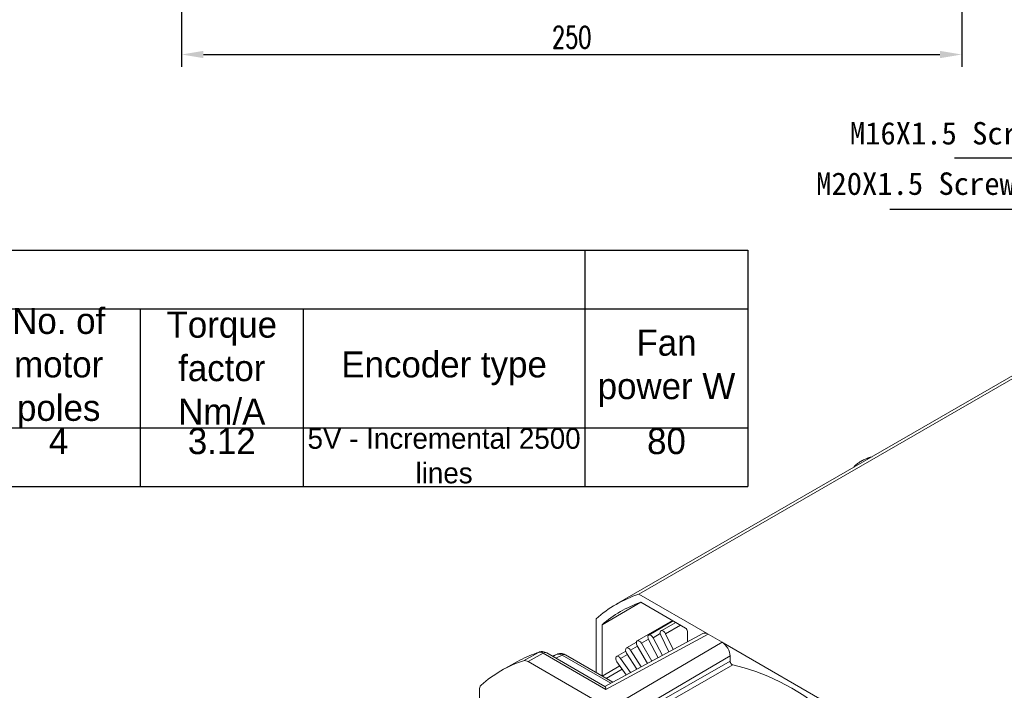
# Model space of a CAD drawing. Header units: inches. Extents: x -1054 to 8431, y -6070 to -4411.
# Tile 9 of 15: x 1291 to 1607, y -5701 to -5486. Entities that reach past the tile are written whole.
import ezdxf

# ---------------------------------------------------------------- set-up
doc = ezdxf.new("R2010")
doc.units = ezdxf.units.IN
doc.header["$MEASUREMENT"] = 0
doc.layers.add('尺寸线', color=7, linetype='Continuous')
doc.styles.add('wldj', font='txt.shx', dxfattribs={"width": 0.7, "bigfont": 'INTECAD.SHX'})
doc.dimstyles.new('半径标注', dxfattribs={"dimscale": 2, "dimtxt": 3.5, "dimasz": 3.5, "dimexe": 2, "dimexo": 0, "dimgap": 1, "dimtad": 1, "dimdec": 3, "dimdsep": 46, "dimtxsty": 'wldj', "dimcen": 0.09, "dimclrd": 1, "dimclre": 1, "dimclrt": 3, "dimazin": 2, "dimtfac": 0.7, "dimtdec": 3, "dimtmove": 0, "dimatfit": 3, "dimfxl": 1, "dimtzin": 0, "dimarcsym": 0})

# ---------------------------------------------------------------- blocks, each defined once
blk = doc.blocks.new('*T62')
at = {"color": 0, "lineweight": -2}
for p, q in [((0, 0), (52.25, 0)), ((0, 0), (0, -18.81)), ((52.25, 0), (114.95, 0)), ((114.95, 0), (167.2, 0)), ((167.2, 0), (240.35, 0)), ((240.35, 0), (292.6, 0)), ((292.6, 0), (344.85, 0)), ((344.85, 0), (397.1, 0)), ((397.1, 0), (459.8, 0)), ((459.8, 0), (512.05, 0)), ((512.05, 0), (574.75, 0)), ((574.75, 0), (627, 0)), ((627, 0), (679.25, 0)), ((679.25, 0), (731.5, 0)), ((731.5, 0), (821.75, 0)), ((821.75, 0), (874, 0)), ((821.75, 0), (821.75, -18.81)), ((874, 0), (874, -18.81)), ((0, -18.81), (52.25, -18.81)), ((0, -18.81), (0, -35.73)), ((52.25, -18.81), (114.95, -18.81)), ((114.95, -18.81), (167.2, -18.81)), ((114.95, -18.81), (114.95, -35.73)), ((167.2, -18.81), (240.35, -18.81)), ((240.35, -18.81), (292.6, -18.81)), ((240.35, -18.81), (240.35, -35.73)), ((292.6, -18.81), (344.85, -18.81)), ((292.6, -18.81), (292.6, -35.73)), ((344.85, -18.81), (397.1, -18.81)), ((344.85, -18.81), (344.85, -35.73)), ((397.1, -18.81), (459.8, -18.81)), ((459.8, -18.81), (512.05, -18.81)), ((459.8, -18.81), (459.8, -35.73)), ((512.05, -18.81), (574.75, -18.81)), ((574.75, -18.81), (627, -18.81)), ((574.75, -18.81), (574.75, -35.73)), ((627, -18.81), (679.25, -18.81)), ((627, -18.81), (627, -35.73)), ((679.25, -18.81), (731.5, -18.81)), ((679.25, -18.81), (679.25, -35.73)), ((731.5, -18.81), (821.75, -18.81)), ((731.5, -18.81), (731.5, -35.73)), ((821.75, -18.81), (874, -18.81)), ((821.75, -18.81), (821.75, -35.73)), ((874, -18.81), (874, -35.73)), ((0, -35.73), (52.25, -35.73)), ((0, -35.73), (0, -56.98)), ((52.25, -35.73), (114.95, -35.73)), ((52.25, -35.73), (52.25, -56.98)), ((114.95, -35.73), (167.2, -35.73)), ((114.95, -35.73), (114.95, -56.98)), ((167.2, -35.73), (240.35, -35.73)), ((167.2, -35.73), (167.2, -56.98)), ((240.35, -35.73), (240.35, -56.98)), ((292.6, -35.73), (292.6, -56.98)), ((344.85, -35.73), (397.1, -35.73)), ((344.85, -35.73), (344.85, -56.98)), ((397.1, -35.73), (459.8, -35.73)), ((397.1, -35.73), (397.1, -56.98)), ((459.8, -35.73), (512.05, -35.73)), ((459.8, -35.73), (459.8, -56.98)), ((512.05, -35.73), (574.75, -35.73)), ((512.05, -35.73), (512.05, -56.98)), ((574.75, -35.73), (574.75, -56.98)), ((627, -35.73), (627, -56.98)), ((679.25, -35.73), (679.25, -56.98)), ((731.5, -35.73), (731.5, -56.98)), ((821.75, -35.73), (821.75, -56.98)), ((874, -35.73), (874, -56.98)), ((0, -56.98), (52.25, -56.98)), ((0, -56.98), (0, -75.79)), ((52.25, -56.98), (114.95, -56.98)), ((52.25, -56.98), (52.25, -75.79)), ((114.95, -56.98), (167.2, -56.98)), ((114.95, -56.98), (114.95, -75.79)), ((167.2, -56.98), (240.35, -56.98)), ((167.2, -56.98), (167.2, -75.79)), ((240.35, -56.98), (292.6, -56.98)), ((240.35, -56.98), (240.35, -75.79)), ((292.6, -56.98), (344.85, -56.98)), ((292.6, -56.98), (292.6, -75.79)), ((344.85, -56.98), (397.1, -56.98)), ((344.85, -56.98), (344.85, -75.79)), ((397.1, -56.98), (459.8, -56.98)), ((397.1, -56.98), (397.1, -75.79)), ((459.8, -56.98), (512.05, -56.98)), ((459.8, -56.98), (459.8, -75.79)), ((512.05, -56.98), (574.75, -56.98)), ((512.05, -56.98), (512.05, -75.79)), ((574.75, -56.98), (627, -56.98)), ((574.75, -56.98), (574.75, -75.79)), ((627, -56.98), (679.25, -56.98)), ((627, -56.98), (627, -75.79)), ((679.25, -56.98), (731.5, -56.98)), ((679.25, -56.98), (679.25, -75.79)), ((731.5, -56.98), (821.75, -56.98)), ((731.5, -56.98), (731.5, -75.79)), ((821.75, -56.98), (874, -56.98)), ((821.75, -56.98), (821.75, -75.79)), ((874, -56.98), (874, -75.79)), ((0, -75.79), (52.25, -75.79)), ((52.25, -75.79), (114.95, -75.79)), ((114.95, -75.79), (167.2, -75.79)), ((167.2, -75.79), (240.35, -75.79)), ((240.35, -75.79), (292.6, -75.79)), ((292.6, -75.79), (344.85, -75.79)), ((344.85, -75.79), (397.1, -75.79)), ((397.1, -75.79), (459.8, -75.79)), ((459.8, -75.79), (512.05, -75.79)), ((512.05, -75.79), (574.75, -75.79)), ((574.75, -75.79), (627, -75.79)), ((627, -75.79), (679.25, -75.79)), ((679.25, -75.79), (731.5, -75.79)), ((731.5, -75.79), (821.75, -75.79)), ((821.75, -75.79), (874, -75.79))]:
    blk.add_line(p, q, dxfattribs=at)
at = {"color": 0, "char_height": 8.36}
for s, insert, width, attachment_point in [('Motor specifications', (410.88, -9.4), 821.63, 5), ('No. of motor poles', (653.12, -37.89), 52.13, 5), ('Torque factor Nm/A', (705.38, -37.89), 52.13, 5), ('Power KW', (57.48, -27.27), 114.83, 5), ('Speed rpm', (177.65, -27.27), 125.28, 5), ('Current A', (402.32, -27.27), 114.83, 5), ('Torque N.m', (517.27, -27.27), 114.83, 5), ('Inertia Kg.m²', (600.88, -37.89), 52.13, 5), ('{\\H0.9091x;Frequency} Hz', (266.48, -37.89), 52.13, 5), ('Fan power W', (847.88, -37.89), 52.13, 5), ('Voltage V', (318.73, -37.89), 52.13, 5), ('Encoder type', (776.62, -37.89), 90.13, 5), ('{\\H0.7955x;Operational rating}', (26.12, -35.79), 52.13, 2), ('{\\H0.7955x;30 minutes overload}', (83.6, -35.79), 62.58, 2), ('{\\H0.7177x;Operational rating}', (141.07, -35.79), 52.13, 2), ('{\\H0.7955x;Max mechanical speed}', (203.78, -35.79), 73.03, 2), ('{\\H0.7955x;Operational rating}', (370.98, -35.79), 52.13, 2), ('{\\H0.7955x;30 minutes overload}', (428.45, -35.79), 62.58, 2), ('{\\H0.7955x;Operational rating}', (485.93, -35.79), 52.13, 2), ('{\\H0.7955x;30 minutes overload}', (543.4, -35.79), 62.58, 2), ('{\\H0.7955x;5V - Incremental 2500 lines}', (776.62, -57.04), 90.13, 2), ('7.5', (26.12, -57.04), 52.13, 2), ('11', (83.6, -57.04), 62.58, 2), ('1500', (141.07, -57.04), 52.13, 2), ('6000', (203.78, -57.04), 73.03, 2), ('100', (266.48, -57.04), 52.13, 2), ('380', (318.73, -57.04), 52.13, 2), ('15.4', (370.98, -57.04), 52.13, 2), ('22.7', (428.45, -57.04), 62.58, 2), ('48', (485.93, -57.04), 52.13, 2), ('70', (543.4, -57.04), 62.58, 2), ('0.0236', (600.88, -57.04), 52.13, 2), ('4', (653.12, -57.04), 52.13, 2), ('3.12', (705.38, -57.04), 52.13, 2), ('80', (847.88, -57.04), 52.13, 2)]:
    blk.add_mtext(s, dxfattribs=dict(at, insert=insert, width=width, attachment_point=attachment_point))
blk = doc.blocks.new('*D84')
at = {"color": 1, "lineweight": -2}
for p, q in [((1343.17, -5445.23), (1343.17, -5500.93)), ((1593.17, -5445.23), (1593.17, -5500.93)), ((1350.17, -5496.93), (1586.17, -5496.93))]:
    blk.add_line(p, q, dxfattribs=at)
at = {"color": 1}
for points in [[(1350.17, -5495.77), (1350.17, -5498.1), (1343.17, -5496.93)], [(1586.17, -5498.1), (1586.17, -5495.77), (1593.17, -5496.93)]]:
    blk.add_solid(points, dxfattribs=at)
at = {"layer": 'Defpoints', "color": 0}
for p in [(1343.17, -5445.23), (1593.17, -5445.23), (1593.17, -5496.93)]:
    blk.add_point(p, dxfattribs=at)
at = {"color": 3, "insert": (1468.17, -5491.43), "char_height": 7, "attachment_point": 5, "style": 'wldj'}
blk.add_mtext('250', dxfattribs=at)

msp = doc.modelspace()

# ---------------------------------------------------------------- linework, layer by layer
at = {"color": 7, "linetype": 'Continuous', "lineweight": 15}
for p, q in [((1489.6862, -5669.9631), (1639.2393, -5583.6492)), ((1631.9809, -5586.8746), (1482.4279, -5673.1885)), ((1490.3547, -5672.5538), (1477.8871, -5679.7495)), ((1489.6862, -5669.9631), (1511.5724, -5682.5946)), ((1504.6157, -5680.7845), (1490.3481, -5672.55)), ((1475.9779, -5677.8832), (1475.9779, -5695.0418)), ((1500.4447, -5678.3772), (1489.163, -5684.8884)), ((1500.7051, -5678.5275), (1492.87, -5683.0495)), ((1501.4887, -5678.9798), (1496.8193, -5681.6747)), ((1477.8871, -5679.7495), (1477.8871, -5696.1437)), ((1505.2521, -5685.2329), (1505.2521, -5681.8867)), ((1510.168, -5682.5801), (1478.7776, -5699.5196)), ((1511.9376, -5682.775), (1479.1463, -5700.4705)), ((1484.9398, -5703.8143), (1516.3856, -5685.3421)), ((1488.8939, -5685.3487), (1485.7183, -5687.1815)), ((1495.8443, -5690.3097), (1492.8222, -5684.522)), ((1494.2675, -5683.9154), (1497.219, -5689.5679)), ((1499.2631, -5688.4648), (1496.7278, -5683.059)), ((1498.2605, -5682.6289), (1500.6472, -5687.7179)), ((1511.9376, -5682.775), (1516.3856, -5685.3421)), ((1457.5214, -5688.6011), (1452.6929, -5691.2929)), ((1457.7825, -5688.4867), (1457.03, -5688.7522)), ((1485.4981, -5688.2175), (1482.5543, -5689.9165)), ((1487.0169, -5687.8761), (1490.422, -5693.2358)), ((1492.4501, -5692.1413), (1489.1629, -5686.4476)), ((1490.5129, -5685.6676), (1493.8228, -5691.4006)), ((1516.7508, -5685.5833), (1560.5749, -5710.8762)), ((1450.8386, -5691.5205), (1446.0052, -5694.2145)), ((1459.0552, -5688.8751), (1454.2628, -5691.5734)), ((1454.2628, -5691.5734), (1549.241, -5746.3896)), ((1479.1463, -5700.4705), (1459.0552, -5688.8751)), ((1478.8389, -5699.555), (1460.1604, -5688.7749)), ((1481.3402, -5698.1367), (1466.1383, -5689.363)), ((1485.5884, -5695.8442), (1482.66, -5691.6423)), ((1483.7983, -5690.5291), (1486.9794, -5695.0936)), ((1489.0439, -5693.9795), (1485.7694, -5688.8253)), ((1518.9311, -5689.7506), (1518.9311, -5691.441)), ((1438.5896, -5810.3196), (1438.5896, -5700.6287))]:
    msp.add_line(p, q, dxfattribs=at)
at = {"color": 8, "linetype": 'Continuous', "lineweight": 15}
for p, q in [((1498.2605, -5682.6289), (1503.036, -5679.8728)), ((1490.5129, -5685.6676), (1492.7521, -5684.3753)), ((1494.2675, -5683.9154), (1496.57, -5682.5866)), ((1457.5214, -5688.6011), (1456.7917, -5688.8482)), ((1457.7816, -5688.487), (1457.5214, -5688.6011)), ((1487.0169, -5687.8761), (1489.2452, -5686.5901)), ((1463.5536, -5689.1841), (1462.1438, -5689.9196)), ((1465.0691, -5689.4433), (1463.126, -5690.4864)), ((1480.7157, -5698.4737), (1465.0691, -5689.4433)), ((1483.7983, -5690.5291), (1486.0326, -5689.2396)), ((1518.9311, -5689.7506), (1490.6431, -5706.3678)), ((1518.9311, -5691.441), (1491.7434, -5707.0028)), ((1477.9594, -5696.1855), (1483.5697, -5692.9475)), ((1484.3001, -5693.9955), (1479.2325, -5696.9202)), ((1519.7643, -5692.6206), (1493.1794, -5707.8316))]:
    msp.add_line(p, q, dxfattribs=at)
at = {"color": 7, "linetype": 'Continuous', "lineweight": 15, "flags": 128}
for points in [[(1496.7278, -5683.059), (1496.5683, -5682.5782), (1496.5498, -5682.1379), (1496.675, -5681.805), (1496.925, -5681.6304), (1497.2616, -5681.6405), (1497.6336, -5681.8338), (1497.9844, -5682.1809), (1498.2605, -5682.6289)], [(1489.1629, -5686.4476), (1488.9559, -5685.9705), (1488.8833, -5685.5067), (1488.9559, -5685.1267), (1489.1629, -5684.8885), (1489.4726, -5684.8282), (1489.8379, -5684.9551), (1490.2032, -5685.2499), (1490.5129, -5685.6676)], [(1492.8222, -5684.522), (1492.6385, -5684.0418), (1492.5928, -5683.5885), (1492.692, -5683.2312), (1492.9211, -5683.0242), (1493.2451, -5682.999), (1493.6148, -5683.1596), (1493.9738, -5683.4814), (1494.2675, -5683.9154)], [(1485.7694, -5688.8253), (1485.5403, -5688.3539), (1485.4411, -5687.882), (1485.4868, -5687.4815), (1485.6705, -5687.2133), (1485.9642, -5687.1182), (1486.3232, -5687.2109), (1486.6929, -5687.477), (1487.0169, -5687.8761)], [(1461.9283, -5689.7952), (1461.9358, -5689.7922), (1463.5536, -5689.1841)], [(1482.66, -5691.6423), (1482.41, -5691.1791), (1482.2848, -5690.7017), (1482.3033, -5690.2828), (1482.4628, -5689.9861), (1482.7389, -5689.8568), (1483.0897, -5689.9146), (1483.4617, -5690.1507), (1483.7983, -5690.5291)], [(1519.7643, -5692.6206), (1523.4535, -5693.5106), (1527.2029, -5694.7055), (1530.9976, -5696.2008), (1534.8226, -5697.9903), (1538.6629, -5700.0672), (1542.5031, -5702.4231), (1546.3281, -5705.0487), (1550.1229, -5707.9337), (1553.8723, -5711.0666), (1555.7243, -5712.7213)]]:
    msp.add_lwpolyline(points, dxfattribs=at)
at = {"color": 7, "linetype": 'Continuous', "lineweight": 15}
for centre, radius, start, end in [((1501.3423, -5705.9612), 37.8382, 107.941873, 132.093358), ((1502.217, -5707.4765), 36.8881, 108.768981, 131.266277), ((1503.8705, -5681.9496), 1.383, 2.602929, 57.397073), ((1457.9781, -5690.4744), 1.9282, 56.042855, 103.702569), ((1464.4279, -5727.2582), 37.8314, 108.070898, 131.964333), ((1469.294, -5724.6663), 37.9373, 109.241599, 119.108783), ((1453.1604, -5693.2103), 1.9736, 56.042713, 103.702682), ((1464.0257, -5690.984), 1.8607, 55.891249, 104.697503), ((1440.5601, -5700.4921), 1.9752, 136.331225, 183.96438)]:
    msp.add_arc(centre, radius, start, end, dxfattribs=at)
at = {"color": 8, "linetype": 'Continuous', "lineweight": 15}
for centre, radius, start, end in [((1459.6956, -5689.793), 1.1193, 65.459448, 124.901533), ((1465.6754, -5690.3572), 1.0967, 65.034962, 123.561675)]:
    msp.add_arc(centre, radius, start, end, dxfattribs=at)
at = {"color": 7, "linetype": 'Continuous', "lineweight": 15}
for centre, major_axis, ratio, start_param, end_param in [((1511.9383, -5685.7155), (-1.8004, 3.1186), 0.57730509, 5.49803667, 6.26660504), ((1516.385, -5688.2819), (-1.7999, 3.1178), 0.57760058, 3.92724047, 5.49778094)]:
    msp.add_ellipse(centre, major_axis=major_axis, ratio=ratio, start_param=start_param, end_param=end_param, dxfattribs=at)
for points, knots in [([(1564.4034, -5625.8767), (1564.4009, -5625.8773), (1563.962, -5625.9812), (1563.1247, -5626.273), (1561.9101, -5626.7665), (1560.7689, -5627.3752), (1559.734, -5628.0911), (1558.9849, -5628.7194), (1558.6455, -5629.1391), (1558.5533, -5629.2531)], [0, 0, 0, 0, 0.00098453, 0.17685215, 0.358843, 0.54542657, 0.7355023, 0.92814916, 1, 1, 1, 1]), ([(1460.1603, -5688.7754), (1460.1588, -5688.7743), (1459.9646, -5688.6366), (1459.4984, -5688.4623), (1458.767, -5688.3268), (1458.1587, -5688.3442), (1457.8526, -5688.4816), (1457.7883, -5688.5105)], [0, 0, 0, 0, 0.002360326, 0.288408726, 0.594591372, 0.914731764, 1, 1, 1, 1]), ([(1466.1365, -5689.3672), (1466.1227, -5689.3575), (1465.917, -5689.213), (1465.437, -5689.0402), (1464.7033, -5688.9181), (1464.0467, -5688.966), (1463.7003, -5689.1404), (1463.5905, -5689.1957)], [0, 0, 0, 0, 0.01892066, 0.28289036, 0.56584147, 0.86238349, 1, 1, 1, 1]), ([(1518.9311, -5691.441), (1518.9382, -5691.5277), (1518.9522, -5691.7011), (1519.0619, -5691.9843), (1519.2235, -5692.245), (1519.4248, -5692.4559), (1519.6135, -5692.579), (1519.7234, -5692.6093), (1519.7643, -5692.6206)], [0, 0, 0, 0, 0.178916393, 0.357834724, 0.536693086, 0.715517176, 0.894358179, 1, 1, 1, 1]), ([(1478.8238, -5699.5867), (1478.8782, -5699.6365), (1479.0002, -5699.7481), (1479.0929, -5700.1911), (1479.1458, -5700.4684), (1479.1463, -5700.4705)], [0, 0, 0, 0, 0.44449875, 0.99568961, 1, 1, 1, 1])]:
    msp.add_open_spline(points, degree=3, knots=knots, dxfattribs=at)
at = {"layer": '尺寸线', "color": 3}
for p, q in [((1646.7323, -5530.1383), (1590.8855, -5530.1383)), ((1570.1015, -5546.5457), (1627.6229, -5546.5457))]:
    msp.add_line(p, q, dxfattribs=at)

# ---------------------------------------------------------------- block references
msp.add_blockref('*T62', (650.6624, -5559.6347))

# ---------------------------------------------------------------- texts
at = {"char_height": 7.2, "width": 943.29946, "attachment_point": 1}
for s, insert in [('{\\fKaiTi_GB2312|b0|i0|c134|p49;M16X1.5 Screw sleeve}', (1557.3093, -5518.578)), ('{\\fKaiTi_GB2312|b0|i0|c134|p49;M20X1.5 Screw sleeve}', (1546.5176, -5534.7338))]:
    msp.add_mtext(s, dxfattribs=dict(at, insert=insert))

# ---------------------------------------------------------------- dimensions: what is measured, and where the dimension line sits
dim = msp.add_linear_dim(base=(1593.1659, -5496.9345), p1=(1343.1659, -5445.2262), p2=(1593.1659, -5445.2262), dimstyle='半径标注')
dim.commit()
dim.dimension.update_dxf_attribs({"geometry": '*D84', "text_midpoint": (1468.1659, -5491.4345)})

doc.saveas('drawing.dxf')
